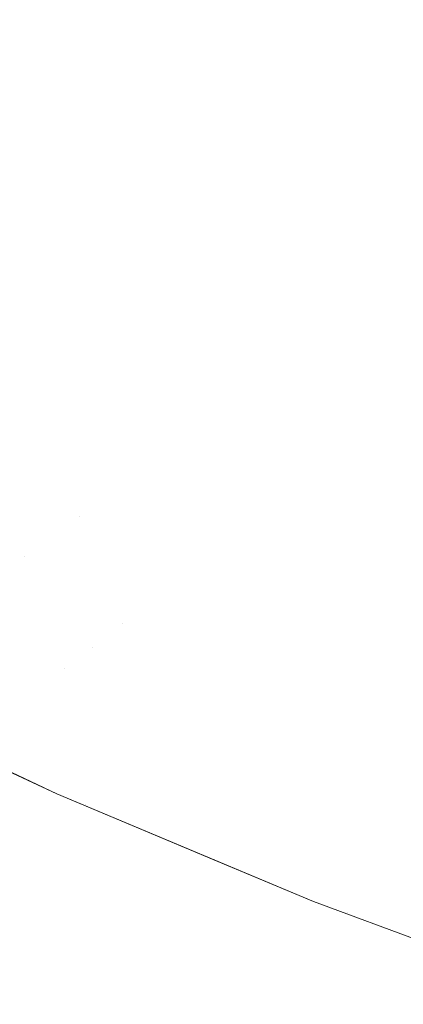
# Model space of a CAD drawing. Header units: centimetres. Extents: x -44.1 to 45.2, y 4.2 to 6.
# Tile 5 of 256: x -44.0202 to -44.0087, y 4.2137 to 4.2432. Entities that reach past the tile are written whole.
import ezdxf

# ---------------------------------------------------------------- set-up
doc = ezdxf.new("R2010")
doc.units = ezdxf.units.CM
doc.header["$LTSCALE"] = 2.54
doc.layers.add('Lucido design-1', color=7, linetype='Continuous')

# ---------------------------------------------------------------- blocks, each defined once
blk = doc.blocks.new('Gruppo-4-1')
at = {"color": 7, "linetype": 'Continuous', "lineweight": 9}
for points, invisible_edges in [([(-44.015671, 4.243995, -2276.262924), (-44.018122, 4.245537, -2276.262924), (-44.020148, 4.244419, -2276.26523), (-44.017647, 4.242846, -2276.26523)], 15), ([(-44.017647, 4.242846, -2276.979109), (-44.020148, 4.244419, -2276.979109), (-44.018122, 4.245537, -2276.981416), (-44.015671, 4.243995, -2276.981416)], 15), ([(-44.015671, 4.243995, -2276.262924), (-44.013125, 4.242476, -2276.262924), (-44.011144, 4.243691, -2276.260685), (-44.013637, 4.245178, -2276.260685)], 15), ([(-44.013637, 4.245178, -2276.983655), (-44.011144, 4.243691, -2276.983655), (-44.013125, 4.242476, -2276.981416), (-44.015671, 4.243995, -2276.981416)], 15), ([(-44.006581, 4.243508, -2276.258516), (-44.00911, 4.244938, -2276.258516), (-44.011144, 4.243691, -2276.260685), (-44.008557, 4.242229, -2276.260685)], 15), ([(-44.008557, 4.242229, -2276.983655), (-44.011144, 4.243691, -2276.983655), (-44.00911, 4.244938, -2276.985824), (-44.006581, 4.243508, -2276.985824)], 15), ([(-44.017647, 4.242846, -2276.26523), (-44.020148, 4.244419, -2276.26523), (-44.02211, 4.243337, -2276.267604), (-44.019561, 4.241734, -2276.267604)], 15), ([(-44.019561, 4.241734, -2276.976736), (-44.02211, 4.243337, -2276.976736), (-44.020148, 4.244419, -2276.979109), (-44.017647, 4.242846, -2276.979109)], 15), ([(-44.017647, 4.242846, -2276.26523), (-44.015049, 4.241296, -2276.26523), (-44.013125, 4.242476, -2276.262924), (-44.015671, 4.243995, -2276.262924)], 15), ([(-44.015671, 4.243995, -2276.981416), (-44.013125, 4.242476, -2276.981416), (-44.015049, 4.241296, -2276.979109), (-44.017647, 4.242846, -2276.979109)], 15), ([(-44.008557, 4.242229, -2276.260685), (-44.011144, 4.243691, -2276.260685), (-44.013125, 4.242476, -2276.262924), (-44.010482, 4.240982, -2276.262924)], 15), ([(-44.010482, 4.240982, -2276.981416), (-44.013125, 4.242476, -2276.981416), (-44.011144, 4.243691, -2276.983655), (-44.008557, 4.242229, -2276.983655)], 15), ([(-44.019561, 4.241734, -2276.267604), (-44.02211, 4.243337, -2276.267604), (-44.024003, 4.242293, -2276.270043), (-44.021407, 4.24066, -2276.270043)], 15), ([(-44.021407, 4.24066, -2276.974297), (-44.024003, 4.242293, -2276.974297), (-44.02211, 4.243337, -2276.976736), (-44.019561, 4.241734, -2276.976736)], 15), ([(-44.019561, 4.241734, -2276.267604), (-44.016912, 4.240154, -2276.267604), (-44.015049, 4.241296, -2276.26523), (-44.017647, 4.242846, -2276.26523)], 15), ([(-44.017647, 4.242846, -2276.979109), (-44.015049, 4.241296, -2276.979109), (-44.016912, 4.240154, -2276.976736), (-44.019561, 4.241734, -2276.976736)], 15), ([(-44.010482, 4.240982, -2276.262924), (-44.013125, 4.242476, -2276.262924), (-44.015049, 4.241296, -2276.26523), (-44.012352, 4.239772, -2276.26523)], 15), ([(-44.012352, 4.239772, -2276.979109), (-44.015049, 4.241296, -2276.979109), (-44.013125, 4.242476, -2276.981416), (-44.010482, 4.240982, -2276.981416)], 15), ([(-44.010482, 4.240982, -2276.262924), (-44.007744, 4.239516, -2276.262924), (-44.005876, 4.240793, -2276.260685), (-44.008557, 4.242229, -2276.260685)], 15), ([(-44.008557, 4.242229, -2276.983655), (-44.005876, 4.240793, -2276.983655), (-44.007744, 4.239516, -2276.981416), (-44.010482, 4.240982, -2276.981416)], 15), ([(-44.021407, 4.24066, -2276.270043), (-44.018709, 4.239051, -2276.270043), (-44.016912, 4.240154, -2276.267604), (-44.019561, 4.241734, -2276.267604)], 15), ([(-44.019561, 4.241734, -2276.976736), (-44.016912, 4.240154, -2276.976736), (-44.018709, 4.239051, -2276.974297), (-44.021407, 4.24066, -2276.974297)], 15), ([(-44.012352, 4.239772, -2276.26523), (-44.015049, 4.241296, -2276.26523), (-44.016912, 4.240154, -2276.267604), (-44.014163, 4.2386, -2276.267604)], 15), ([(-44.014163, 4.2386, -2276.976736), (-44.016912, 4.240154, -2276.976736), (-44.015049, 4.241296, -2276.979109), (-44.012352, 4.239772, -2276.979109)], 15), ([(-44.012352, 4.239772, -2276.26523), (-44.009558, 4.238276, -2276.26523), (-44.007744, 4.239516, -2276.262924), (-44.010482, 4.240982, -2276.262924)], 15), ([(-44.010482, 4.240982, -2276.981416), (-44.007744, 4.239516, -2276.981416), (-44.009558, 4.238276, -2276.979109), (-44.012352, 4.239772, -2276.979109)], 15), ([(-44.023182, 4.239628, -2276.272546), (-44.020438, 4.237991, -2276.272546), (-44.018709, 4.239051, -2276.270043), (-44.021407, 4.24066, -2276.270043)], 15), ([(-44.021407, 4.24066, -2276.974297), (-44.018709, 4.239051, -2276.974297), (-44.020438, 4.237991, -2276.971794), (-44.023182, 4.239628, -2276.971794)], 15), ([(-44.014163, 4.2386, -2276.267604), (-44.016912, 4.240154, -2276.267604), (-44.018709, 4.239051, -2276.270043), (-44.01591, 4.237468, -2276.270043)], 15), ([(-44.01591, 4.237468, -2276.974297), (-44.018709, 4.239051, -2276.974297), (-44.016912, 4.240154, -2276.976736), (-44.014163, 4.2386, -2276.976736)], 15), ([(-44.014163, 4.2386, -2276.267604), (-44.011314, 4.237074, -2276.267604), (-44.009558, 4.238276, -2276.26523), (-44.012352, 4.239772, -2276.26523)], 15), ([(-44.012352, 4.239772, -2276.979109), (-44.009558, 4.238276, -2276.979109), (-44.011314, 4.237074, -2276.976736), (-44.014163, 4.2386, -2276.976736)], 15), ([(-44.00491, 4.238081, -2276.262924), (-44.007744, 4.239516, -2276.262924), (-44.009558, 4.238276, -2276.26523), (-44.006666, 4.236811, -2276.26523)], 15), ([(-44.006666, 4.236811, -2276.979109), (-44.009558, 4.238276, -2276.979109), (-44.007744, 4.239516, -2276.981416), (-44.00491, 4.238081, -2276.981416)], 15), ([(-44.01591, 4.237468, -2276.270043), (-44.018709, 4.239051, -2276.270043), (-44.020438, 4.237991, -2276.272546), (-44.01759, 4.236381, -2276.272546)], 15), ([(-44.01759, 4.236381, -2276.971794), (-44.020438, 4.237991, -2276.971794), (-44.018709, 4.239051, -2276.974297), (-44.01591, 4.237468, -2276.974297)], 15), ([(-44.01591, 4.237468, -2276.270043), (-44.013009, 4.235915, -2276.270043), (-44.011314, 4.237074, -2276.267604), (-44.014163, 4.2386, -2276.267604)], 15), ([(-44.014163, 4.2386, -2276.976736), (-44.011314, 4.237074, -2276.976736), (-44.013009, 4.235915, -2276.974297), (-44.01591, 4.237468, -2276.974297)], 15), ([(-44.006666, 4.236811, -2276.26523), (-44.009558, 4.238276, -2276.26523), (-44.011314, 4.237074, -2276.267604), (-44.008367, 4.235581, -2276.267604)], 15), ([(-44.008367, 4.235581, -2276.976736), (-44.011314, 4.237074, -2276.976736), (-44.009558, 4.238276, -2276.979109), (-44.006666, 4.236811, -2276.979109)], 15), ([(-44.01759, 4.236381, -2276.272546), (-44.020438, 4.237991, -2276.272546), (-44.022093, 4.236975, -2276.275111), (-44.019199, 4.235339, -2276.275111)], 15), ([(-44.019199, 4.235339, -2276.969229), (-44.022093, 4.236975, -2276.969229), (-44.020438, 4.237991, -2276.971794), (-44.01759, 4.236381, -2276.971794)], 15), ([(-44.01759, 4.236381, -2276.272546), (-44.014639, 4.234801, -2276.272546), (-44.013009, 4.235915, -2276.270043), (-44.01591, 4.237468, -2276.270043)], 15), ([(-44.01591, 4.237468, -2276.974297), (-44.013009, 4.235915, -2276.974297), (-44.014639, 4.234801, -2276.971794), (-44.01759, 4.236381, -2276.971794)], 15), ([(-44.019199, 4.235339, -2276.275111), (-44.022093, 4.236975, -2276.275111), (-44.023671, 4.236008, -2276.277736), (-44.020732, 4.234346, -2276.277736)], 15), ([(-44.020732, 4.234346, -2276.966604), (-44.023671, 4.236008, -2276.966604), (-44.022093, 4.236975, -2276.969229), (-44.019199, 4.235339, -2276.969229)], 15), ([(-44.008367, 4.235581, -2276.267604), (-44.011314, 4.237074, -2276.267604), (-44.013009, 4.235915, -2276.270043), (-44.010007, 4.234395, -2276.270043)], 15), ([(-44.010007, 4.234395, -2276.974297), (-44.013009, 4.235915, -2276.974297), (-44.011314, 4.237074, -2276.976736), (-44.008367, 4.235581, -2276.976736)], 15), ([(-44.019199, 4.235339, -2276.275111), (-44.016199, 4.233733, -2276.275111), (-44.014639, 4.234801, -2276.272546), (-44.01759, 4.236381, -2276.272546)], 15), ([(-44.01759, 4.236381, -2276.971794), (-44.014639, 4.234801, -2276.971794), (-44.016199, 4.233733, -2276.969229), (-44.019199, 4.235339, -2276.969229)], 15), ([(-44.010007, 4.234395, -2276.270043), (-44.013009, 4.235915, -2276.270043), (-44.014639, 4.234801, -2276.272546), (-44.011585, 4.233254, -2276.272546)], 15), ([(-44.011585, 4.233254, -2276.971794), (-44.014639, 4.234801, -2276.971794), (-44.013009, 4.235915, -2276.974297), (-44.010007, 4.234395, -2276.974297)], 15), ([(-44.010007, 4.234395, -2276.270043), (-44.006906, 4.232909, -2276.270043), (-44.005321, 4.234123, -2276.267604), (-44.008367, 4.235581, -2276.267604)], 15), ([(-44.008367, 4.235581, -2276.976736), (-44.005321, 4.234123, -2276.976736), (-44.006906, 4.232909, -2276.974297), (-44.010007, 4.234395, -2276.974297)], 15), ([(-44.020732, 4.234346, -2276.277736), (-44.017687, 4.232716, -2276.277736), (-44.016199, 4.233733, -2276.275111), (-44.019199, 4.235339, -2276.275111)], 15), ([(-44.019199, 4.235339, -2276.969229), (-44.016199, 4.233733, -2276.969229), (-44.017687, 4.232716, -2276.966604), (-44.020732, 4.234346, -2276.966604)], 15), ([(-44.011585, 4.233254, -2276.272546), (-44.014639, 4.234801, -2276.272546), (-44.016199, 4.233733, -2276.275111), (-44.013096, 4.232161, -2276.275111)], 15), ([(-44.013096, 4.232161, -2276.969229), (-44.016199, 4.233733, -2276.969229), (-44.014639, 4.234801, -2276.971794), (-44.011585, 4.233254, -2276.971794)], 15), ([(-44.022187, 4.233404, -2276.280418), (-44.019098, 4.231751, -2276.280418), (-44.017687, 4.232716, -2276.277736), (-44.020732, 4.234346, -2276.277736)], 15), ([(-44.020732, 4.234346, -2276.966604), (-44.017687, 4.232716, -2276.966604), (-44.019098, 4.231751, -2276.963922), (-44.022187, 4.233404, -2276.963922)], 15), ([(-44.011585, 4.233254, -2276.272546), (-44.00843, 4.231743, -2276.272546), (-44.006906, 4.232909, -2276.270043), (-44.010007, 4.234395, -2276.270043)], 15), ([(-44.010007, 4.234395, -2276.974297), (-44.006906, 4.232909, -2276.974297), (-44.00843, 4.231743, -2276.971794), (-44.011585, 4.233254, -2276.971794)], 15), ([(-44.013096, 4.232161, -2276.275111), (-44.016199, 4.233733, -2276.275111), (-44.017687, 4.232716, -2276.277736), (-44.014536, 4.23112, -2276.277736)], 15), ([(-44.014536, 4.23112, -2276.966604), (-44.017687, 4.232716, -2276.966604), (-44.016199, 4.233733, -2276.969229), (-44.013096, 4.232161, -2276.969229)], 15), ([(-44.020429, 4.23084, -2276.283155), (-44.019098, 4.231751, -2276.280418), (-44.022187, 4.233404, -2276.280418), (-44.022884, 4.232953, -2276.28178)], 15), ([(-44.022884, 4.232953, -2276.96256), (-44.022187, 4.233404, -2276.963922), (-44.019098, 4.231751, -2276.963922), (-44.020429, 4.23084, -2276.961185)], 15), ([(-44.013096, 4.232161, -2276.275111), (-44.009889, 4.230626, -2276.275111), (-44.00843, 4.231743, -2276.272546), (-44.011585, 4.233254, -2276.272546)], 15), ([(-44.011585, 4.233254, -2276.971794), (-44.00843, 4.231743, -2276.971794), (-44.009889, 4.230626, -2276.969229), (-44.013096, 4.232161, -2276.969229)], 15), ([(-44.014536, 4.23112, -2276.277736), (-44.017687, 4.232716, -2276.277736), (-44.019098, 4.231751, -2276.280418), (-44.015902, 4.230132, -2276.280418)], 15), ([(-44.015902, 4.230132, -2276.963922), (-44.019098, 4.231751, -2276.963922), (-44.017687, 4.232716, -2276.966604), (-44.014536, 4.23112, -2276.966604)], 15), ([(-44.014536, 4.23112, -2276.277736), (-44.01128, 4.229561, -2276.277736), (-44.009889, 4.230626, -2276.275111), (-44.013096, 4.232161, -2276.275111)], 15), ([(-44.013096, 4.232161, -2276.969229), (-44.009889, 4.230626, -2276.969229), (-44.01128, 4.229561, -2276.966604), (-44.014536, 4.23112, -2276.966604)], 15), ([(-44.015902, 4.230132, -2276.280418), (-44.019098, 4.231751, -2276.280418), (-44.020429, 4.23084, -2276.283155), (-44.017191, 4.2292, -2276.283155)], 15), ([(-44.017191, 4.2292, -2276.961185), (-44.020429, 4.23084, -2276.961185), (-44.019098, 4.231751, -2276.963922), (-44.015902, 4.230132, -2276.963922)], 15), ([(-44.005173, 4.230271, -2276.272546), (-44.00843, 4.231743, -2276.272546), (-44.009889, 4.230626, -2276.275111), (-44.00658, 4.22913, -2276.275111)], 15), ([(-44.00658, 4.22913, -2276.969229), (-44.009889, 4.230626, -2276.969229), (-44.00843, 4.231743, -2276.971794), (-44.005173, 4.230271, -2276.971794)], 15), ([(-44.015902, 4.230132, -2276.280418), (-44.0126, 4.22855, -2276.280418), (-44.01128, 4.229561, -2276.277736), (-44.014536, 4.23112, -2276.277736)], 15), ([(-44.014536, 4.23112, -2276.966604), (-44.01128, 4.229561, -2276.966604), (-44.0126, 4.22855, -2276.963922), (-44.015902, 4.230132, -2276.963922)], 15), ([(-44.018399, 4.228326, -2276.285944), (-44.017191, 4.2292, -2276.283155), (-44.020429, 4.23084, -2276.283155), (-44.021064, 4.230406, -2276.284543)], 15), ([(-44.021064, 4.230406, -2276.959797), (-44.020429, 4.23084, -2276.961185), (-44.017191, 4.2292, -2276.961185), (-44.018399, 4.228326, -2276.958396)], 15), ([(-44.021064, 4.230406, -2276.284543), (-44.021677, 4.229987, -2276.285944), (-44.018399, 4.228326, -2276.285944)], 11), ([(-44.018399, 4.228326, -2276.958396), (-44.021677, 4.229987, -2276.958396), (-44.021064, 4.230406, -2276.959797)], 11), ([(-44.00658, 4.22913, -2276.275111), (-44.009889, 4.230626, -2276.275111), (-44.01128, 4.229561, -2276.277736), (-44.00792, 4.228042, -2276.277736)], 15), ([(-44.00792, 4.228042, -2276.966604), (-44.01128, 4.229561, -2276.966604), (-44.009889, 4.230626, -2276.969229), (-44.00658, 4.22913, -2276.969229)], 15), ([(-44.017191, 4.2292, -2276.283155), (-44.013844, 4.227597, -2276.283155), (-44.0126, 4.22855, -2276.280418), (-44.015902, 4.230132, -2276.280418)], 15), ([(-44.015902, 4.230132, -2276.963922), (-44.0126, 4.22855, -2276.963922), (-44.013844, 4.227597, -2276.961185), (-44.017191, 4.2292, -2276.961185)], 15), ([(-44.018399, 4.228326, -2276.285944), (-44.021677, 4.229987, -2276.285944), (-44.022838, 4.229193, -2276.288781), (-44.019522, 4.227514, -2276.288781)], 15), ([(-44.022269, 4.229583, -2276.956983), (-44.021677, 4.229987, -2276.958396), (-44.018399, 4.228326, -2276.958396), (-44.019522, 4.227514, -2276.955559)], 15), ([(-44.019522, 4.227514, -2276.955559), (-44.022838, 4.229193, -2276.955559), (-44.022269, 4.229583, -2276.956983)], 11), ([(-44.00792, 4.228042, -2276.277736), (-44.01128, 4.229561, -2276.277736), (-44.0126, 4.22855, -2276.280418), (-44.009192, 4.22701, -2276.280418)], 15), ([(-44.009192, 4.22701, -2276.963922), (-44.0126, 4.22855, -2276.963922), (-44.01128, 4.229561, -2276.966604), (-44.00792, 4.228042, -2276.966604)], 15), ([(-44.020052, 4.227131, -2276.290218), (-44.019522, 4.227514, -2276.288781), (-44.022838, 4.229193, -2276.288781), (-44.023385, 4.228819, -2276.290218)], 15), ([(-44.023385, 4.228819, -2276.954122), (-44.022838, 4.229193, -2276.955559), (-44.019522, 4.227514, -2276.955559), (-44.020052, 4.227131, -2276.954122)], 15), ([(-44.018399, 4.228326, -2276.285944), (-44.015011, 4.226704, -2276.285944), (-44.013844, 4.227597, -2276.283155), (-44.017191, 4.2292, -2276.283155)], 15), ([(-44.017191, 4.2292, -2276.961185), (-44.013844, 4.227597, -2276.961185), (-44.015011, 4.226704, -2276.958396), (-44.018399, 4.228326, -2276.958396)], 15), ([(-44.023385, 4.228819, -2276.290218), (-44.023909, 4.228461, -2276.291665), (-44.020559, 4.226764, -2276.291665), (-44.020052, 4.227131, -2276.290218)], 15), ([(-44.020052, 4.227131, -2276.954122), (-44.020559, 4.226764, -2276.952675), (-44.023909, 4.228461, -2276.952675), (-44.023385, 4.228819, -2276.954122)], 15), ([(-44.019522, 4.227514, -2276.288781), (-44.016096, 4.225873, -2276.288781), (-44.015011, 4.226704, -2276.285944), (-44.018399, 4.228326, -2276.285944)], 15), ([(-44.018399, 4.228326, -2276.958396), (-44.015011, 4.226704, -2276.958396), (-44.016096, 4.225873, -2276.955559), (-44.019522, 4.227514, -2276.955559)], 15), ([(-44.009192, 4.22701, -2276.280418), (-44.0126, 4.22855, -2276.280418), (-44.013844, 4.227597, -2276.283155), (-44.010391, 4.226037, -2276.283155)], 15), ([(-44.010391, 4.226037, -2276.961185), (-44.013844, 4.227597, -2276.961185), (-44.0126, 4.22855, -2276.963922), (-44.009192, 4.22701, -2276.963922)], 15), ([(-44.009192, 4.22701, -2276.280418), (-44.00568, 4.225514, -2276.280418), (-44.004458, 4.226567, -2276.277736), (-44.00792, 4.228042, -2276.277736)], 15), ([(-44.00792, 4.228042, -2276.966604), (-44.004458, 4.226567, -2276.966604), (-44.00568, 4.225514, -2276.963922), (-44.009192, 4.22701, -2276.963922)], 15), ([(-44.017098, 4.225106, -2276.291665), (-44.016096, 4.225873, -2276.288781), (-44.019522, 4.227514, -2276.288781), (-44.020052, 4.227131, -2276.290218)], 15), ([(-44.020052, 4.227131, -2276.954122), (-44.019522, 4.227514, -2276.955559), (-44.016096, 4.225873, -2276.955559), (-44.017098, 4.225106, -2276.952675)], 15), ([(-44.010391, 4.226037, -2276.283155), (-44.013844, 4.227597, -2276.283155), (-44.015011, 4.226704, -2276.285944), (-44.011515, 4.225124, -2276.285944)], 15), ([(-44.011515, 4.225124, -2276.958396), (-44.015011, 4.226704, -2276.958396), (-44.013844, 4.227597, -2276.961185), (-44.010391, 4.226037, -2276.961185)], 15), ([(-44.020052, 4.227131, -2276.290218), (-44.020559, 4.226764, -2276.291665), (-44.017098, 4.225106, -2276.291665)], 11), ([(-44.017098, 4.225106, -2276.952675), (-44.020559, 4.226764, -2276.952675), (-44.020052, 4.227131, -2276.954122)], 11), ([(-44.010391, 4.226037, -2276.283155), (-44.006833, 4.22452, -2276.283155), (-44.00568, 4.225514, -2276.280418), (-44.009192, 4.22701, -2276.280418)], 15), ([(-44.009192, 4.22701, -2276.963922), (-44.00568, 4.225514, -2276.963922), (-44.006833, 4.22452, -2276.961185), (-44.010391, 4.226037, -2276.961185)], 15), ([(-44.018013, 4.224406, -2276.29459), (-44.017098, 4.225106, -2276.291665), (-44.020559, 4.226764, -2276.291665), (-44.021044, 4.226413, -2276.293122)], 15), ([(-44.021044, 4.226413, -2276.951217), (-44.020559, 4.226764, -2276.952675), (-44.017098, 4.225106, -2276.952675), (-44.018013, 4.224406, -2276.94975)], 15), ([(-44.011515, 4.225124, -2276.285944), (-44.015011, 4.226704, -2276.285944), (-44.016096, 4.225873, -2276.288781), (-44.012561, 4.224275, -2276.288781)], 15), ([(-44.012561, 4.224275, -2276.955559), (-44.016096, 4.225873, -2276.955559), (-44.015011, 4.226704, -2276.958396), (-44.011515, 4.225124, -2276.958396)], 15), ([(-44.021044, 4.226413, -2276.293122), (-44.021506, 4.226079, -2276.29459), (-44.018013, 4.224406, -2276.29459)], 11), ([(-44.018013, 4.224406, -2276.94975), (-44.021506, 4.226079, -2276.94975), (-44.021044, 4.226413, -2276.951217)], 11), ([(-44.018838, 4.223774, -2276.297555), (-44.018013, 4.224406, -2276.29459), (-44.021506, 4.226079, -2276.29459), (-44.021945, 4.225761, -2276.296068)], 15), ([(-44.021945, 4.225761, -2276.948272), (-44.021506, 4.226079, -2276.94975), (-44.018013, 4.224406, -2276.94975), (-44.018838, 4.223774, -2276.946785)], 15), ([(-44.011515, 4.225124, -2276.285944), (-44.007913, 4.223589, -2276.285944), (-44.006833, 4.22452, -2276.283155), (-44.010391, 4.226037, -2276.283155)], 15), ([(-44.010391, 4.226037, -2276.961185), (-44.006833, 4.22452, -2276.961185), (-44.007913, 4.223589, -2276.958396), (-44.011515, 4.225124, -2276.958396)], 15), ([(-44.021945, 4.225761, -2276.296068), (-44.022361, 4.225461, -2276.297555), (-44.018838, 4.223774, -2276.297555)], 11), ([(-44.018838, 4.223774, -2276.946785), (-44.022361, 4.225461, -2276.946785), (-44.021945, 4.225761, -2276.948272)], 11), ([(-44.012561, 4.224275, -2276.288781), (-44.016096, 4.225873, -2276.288781), (-44.017098, 4.225106, -2276.291665), (-44.013526, 4.223492, -2276.291665)], 15), ([(-44.013526, 4.223492, -2276.952675), (-44.017098, 4.225106, -2276.952675), (-44.016096, 4.225873, -2276.955559), (-44.012561, 4.224275, -2276.955559)], 15), ([(-44.019573, 4.223212, -2276.300554), (-44.018838, 4.223774, -2276.297555), (-44.022361, 4.225461, -2276.297555), (-44.023121, 4.224911, -2276.300554)], 15), ([(-44.022753, 4.225177, -2276.94529), (-44.022361, 4.225461, -2276.946785), (-44.018838, 4.223774, -2276.946785), (-44.019573, 4.223212, -2276.943786)], 15), ([(-44.019573, 4.223212, -2276.943786), (-44.023121, 4.224911, -2276.943786), (-44.022753, 4.225177, -2276.94529)], 11), ([(-44.013526, 4.223492, -2276.291665), (-44.017098, 4.225106, -2276.291665), (-44.018013, 4.224406, -2276.29459), (-44.014408, 4.222777, -2276.29459)], 15), ([(-44.014408, 4.222777, -2276.94975), (-44.018013, 4.224406, -2276.94975), (-44.017098, 4.225106, -2276.952675), (-44.013526, 4.223492, -2276.952675)], 15), ([(-44.012561, 4.224275, -2276.288781), (-44.008918, 4.222723, -2276.288781), (-44.007913, 4.223589, -2276.285944), (-44.011515, 4.225124, -2276.285944)], 15), ([(-44.011515, 4.225124, -2276.958396), (-44.007913, 4.223589, -2276.958396), (-44.008918, 4.222723, -2276.955559), (-44.012561, 4.224275, -2276.955559)], 15), ([(-44.023121, 4.224911, -2276.300554), (-44.023784, 4.224432, -2276.303583), (-44.020213, 4.222722, -2276.303583), (-44.019573, 4.223212, -2276.300554)], 15), ([(-44.023465, 4.224663, -2276.942275), (-44.023121, 4.224911, -2276.943786), (-44.019573, 4.223212, -2276.943786), (-44.020213, 4.222722, -2276.940757)], 15), ([(-44.014408, 4.222777, -2276.29459), (-44.018013, 4.224406, -2276.29459), (-44.018838, 4.223774, -2276.297555), (-44.015203, 4.222131, -2276.297555)], 15), ([(-44.015203, 4.222131, -2276.946785), (-44.018838, 4.223774, -2276.946785), (-44.018013, 4.224406, -2276.94975), (-44.014408, 4.222777, -2276.94975)], 15), ([(-44.013526, 4.223492, -2276.291665), (-44.009846, 4.221924, -2276.291665), (-44.008918, 4.222723, -2276.288781), (-44.012561, 4.224275, -2276.288781)], 15), ([(-44.012561, 4.224275, -2276.955559), (-44.008918, 4.222723, -2276.955559), (-44.009846, 4.221924, -2276.952675), (-44.013526, 4.223492, -2276.952675)], 15), ([(-44.015203, 4.222131, -2276.297555), (-44.018838, 4.223774, -2276.297555), (-44.019573, 4.223212, -2276.300554), (-44.015911, 4.221557, -2276.300554)], 15), ([(-44.015911, 4.221557, -2276.943786), (-44.019573, 4.223212, -2276.943786), (-44.018838, 4.223774, -2276.946785), (-44.015203, 4.222131, -2276.946785)], 15), ([(-44.004206, 4.222103, -2276.285944), (-44.007913, 4.223589, -2276.285944), (-44.008918, 4.222723, -2276.288781), (-44.00517, 4.22122, -2276.288781)], 15), ([(-44.00517, 4.22122, -2276.955559), (-44.008918, 4.222723, -2276.955559), (-44.007913, 4.223589, -2276.958396), (-44.004206, 4.222103, -2276.958396)], 15), ([(-44.025638, 4.223098, -2276.92217), (-44.019075, 4.220013, -2276.92217), (-44.021991, 4.221384, -2276.32217), (-44.026141, 4.223334, -2276.32217)], 10), ([(-44.014408, 4.222777, -2276.29459), (-44.010693, 4.221194, -2276.29459), (-44.009846, 4.221924, -2276.291665), (-44.013526, 4.223492, -2276.291665)], 15), ([(-44.013526, 4.223492, -2276.952675), (-44.009846, 4.221924, -2276.952675), (-44.010693, 4.221194, -2276.94975), (-44.014408, 4.222777, -2276.94975)], 15), ([(-44.021958, 4.221386, -2276.925294), (-44.019075, 4.220013, -2276.92217), (-44.025638, 4.223098, -2276.92217)], 9), ([(-44.015911, 4.221557, -2276.300554), (-44.019573, 4.223212, -2276.300554), (-44.020213, 4.222722, -2276.303583), (-44.016528, 4.221056, -2276.303583)], 15), ([(-44.016528, 4.221056, -2276.940757), (-44.020213, 4.222722, -2276.940757), (-44.019573, 4.223212, -2276.943786), (-44.015911, 4.221557, -2276.943786)], 15), ([(-44.016528, 4.221056, -2276.303583), (-44.020213, 4.222722, -2276.303583), (-44.020758, 4.222304, -2276.30664), (-44.017053, 4.22063, -2276.30664)], 15), ([(-44.017053, 4.22063, -2276.9377), (-44.020758, 4.222304, -2276.9377), (-44.020213, 4.222722, -2276.940757), (-44.016528, 4.221056, -2276.940757)], 15), ([(-44.015203, 4.222131, -2276.297555), (-44.011458, 4.220535, -2276.297555), (-44.010693, 4.221194, -2276.29459), (-44.014408, 4.222777, -2276.29459)], 15), ([(-44.014408, 4.222777, -2276.94975), (-44.010693, 4.221194, -2276.94975), (-44.011458, 4.220535, -2276.946785), (-44.015203, 4.222131, -2276.946785)], 15), ([(-44.00517, 4.22122, -2276.288781), (-44.008918, 4.222723, -2276.288781), (-44.009846, 4.221924, -2276.291665), (-44.006058, 4.220406, -2276.291665)], 15), ([(-44.006058, 4.220406, -2276.952675), (-44.009846, 4.221924, -2276.952675), (-44.008918, 4.222723, -2276.955559), (-44.00517, 4.22122, -2276.955559)], 15), ([(-44.017053, 4.22063, -2276.30664), (-44.020758, 4.222304, -2276.30664), (-44.021206, 4.221961, -2276.309719), (-44.017485, 4.220279, -2276.309719)], 15), ([(-44.017485, 4.220279, -2276.934621), (-44.021206, 4.221961, -2276.934621), (-44.020758, 4.222304, -2276.9377), (-44.017053, 4.22063, -2276.9377)], 15), ([(-44.015911, 4.221557, -2276.300554), (-44.012137, 4.219949, -2276.300554), (-44.011458, 4.220535, -2276.297555), (-44.015203, 4.222131, -2276.297555)], 15), ([(-44.015203, 4.222131, -2276.946785), (-44.011458, 4.220535, -2276.946785), (-44.012137, 4.219949, -2276.943786), (-44.015911, 4.221557, -2276.943786)], 15), ([(-44.017485, 4.220279, -2276.309719), (-44.021206, 4.221961, -2276.309719), (-44.021556, 4.221693, -2276.312816), (-44.017822, 4.220005, -2276.312816)], 15), ([(-44.017822, 4.220005, -2276.931524), (-44.021556, 4.221693, -2276.931524), (-44.021206, 4.221961, -2276.934621), (-44.017485, 4.220279, -2276.934621)], 15), ([(-44.006058, 4.220406, -2276.291665), (-44.009846, 4.221924, -2276.291665), (-44.010693, 4.221194, -2276.29459), (-44.00687, 4.219661, -2276.29459)], 15), ([(-44.00687, 4.219661, -2276.94975), (-44.010693, 4.221194, -2276.94975), (-44.009846, 4.221924, -2276.952675), (-44.006058, 4.220406, -2276.952675)], 15), ([(-44.017822, 4.220005, -2276.312816), (-44.021556, 4.221693, -2276.312816), (-44.021807, 4.221501, -2276.315926), (-44.018064, 4.219809, -2276.315926)], 15), ([(-44.018064, 4.219809, -2276.928414), (-44.021807, 4.221501, -2276.928414), (-44.021556, 4.221693, -2276.931524), (-44.017822, 4.220005, -2276.931524)], 15), ([(-44.016528, 4.221056, -2276.303583), (-44.012731, 4.219438, -2276.303583), (-44.012137, 4.219949, -2276.300554), (-44.015911, 4.221557, -2276.300554)], 15), ([(-44.015911, 4.221557, -2276.943786), (-44.012137, 4.219949, -2276.943786), (-44.012731, 4.219438, -2276.940757), (-44.016528, 4.221056, -2276.940757)], 15), ([(-44.021958, 4.221386, -2276.319046), (-44.021991, 4.221384, -2276.32217), (-44.019075, 4.220013, -2276.32217)], 9), ([(-44.019075, 4.220013, -2276.92217), (-44.019075, 4.220013, -2276.32217), (-44.021991, 4.221384, -2276.32217)], 9), ([(-44.018064, 4.219809, -2276.315926), (-44.021807, 4.221501, -2276.315926), (-44.021958, 4.221386, -2276.319046), (-44.018209, 4.219691, -2276.319046)], 15), ([(-44.018209, 4.219691, -2276.925294), (-44.021958, 4.221386, -2276.925294), (-44.021807, 4.221501, -2276.928414), (-44.018064, 4.219809, -2276.928414)], 15), ([(-44.019075, 4.220013, -2276.32217), (-44.018209, 4.219691, -2276.319046), (-44.021958, 4.221386, -2276.319046)], 11), ([(-44.019075, 4.220013, -2276.92217), (-44.021958, 4.221386, -2276.925294), (-44.018209, 4.219691, -2276.925294)], 11), ([(-44.017053, 4.22063, -2276.30664), (-44.013235, 4.219003, -2276.30664), (-44.012731, 4.219438, -2276.303583), (-44.016528, 4.221056, -2276.303583)], 15), ([(-44.016528, 4.221056, -2276.940757), (-44.012731, 4.219438, -2276.940757), (-44.013235, 4.219003, -2276.9377), (-44.017053, 4.22063, -2276.9377)], 15), ([(-44.00687, 4.219661, -2276.29459), (-44.010693, 4.221194, -2276.29459), (-44.011458, 4.220535, -2276.297555), (-44.007603, 4.21899, -2276.297555)], 15), ([(-44.007603, 4.21899, -2276.946785), (-44.011458, 4.220535, -2276.946785), (-44.010693, 4.221194, -2276.94975), (-44.00687, 4.219661, -2276.94975)], 15), ([(-44.017485, 4.220279, -2276.309719), (-44.01365, 4.218645, -2276.309719), (-44.013235, 4.219003, -2276.30664), (-44.017053, 4.22063, -2276.30664)], 15), ([(-44.017053, 4.22063, -2276.9377), (-44.013235, 4.219003, -2276.9377), (-44.01365, 4.218645, -2276.934621), (-44.017485, 4.220279, -2276.934621)], 15), ([(-44.007603, 4.21899, -2276.297555), (-44.011458, 4.220535, -2276.297555), (-44.012137, 4.219949, -2276.300554), (-44.008255, 4.218393, -2276.300554)], 15), ([(-44.008255, 4.218393, -2276.943786), (-44.012137, 4.219949, -2276.943786), (-44.011458, 4.220535, -2276.946785), (-44.007603, 4.21899, -2276.946785)], 15), ([(-44.017822, 4.220005, -2276.312816), (-44.013975, 4.218366, -2276.312816), (-44.01365, 4.218645, -2276.309719), (-44.017485, 4.220279, -2276.309719)], 15), ([(-44.017485, 4.220279, -2276.934621), (-44.01365, 4.218645, -2276.934621), (-44.013975, 4.218366, -2276.931524), (-44.017822, 4.220005, -2276.931524)], 15), ([(-44.018209, 4.219691, -2276.319046), (-44.019075, 4.220013, -2276.32217), (-44.014377, 4.218044, -2276.32217)], 9), ([(-44.014377, 4.218044, -2276.32217), (-44.019075, 4.220013, -2276.32217), (-44.019075, 4.220013, -2276.92217), (-44.01139, 4.216793, -2276.92217)], 10), ([(-44.019075, 4.220013, -2276.92217), (-44.018209, 4.219691, -2276.925294), (-44.014346, 4.218046, -2276.925294)], 11), ([(-44.014346, 4.218046, -2276.925294), (-44.01139, 4.216793, -2276.92217), (-44.019075, 4.220013, -2276.92217)], 9), ([(-44.018209, 4.219691, -2276.319046), (-44.014346, 4.218046, -2276.319046), (-44.014207, 4.218166, -2276.315926), (-44.018064, 4.219809, -2276.315926)], 15), ([(-44.018064, 4.219809, -2276.928414), (-44.014207, 4.218166, -2276.928414), (-44.014346, 4.218046, -2276.925294), (-44.018209, 4.219691, -2276.925294)], 15), ([(-44.018064, 4.219809, -2276.315926), (-44.014207, 4.218166, -2276.315926), (-44.013975, 4.218366, -2276.312816), (-44.017822, 4.220005, -2276.312816)], 15), ([(-44.017822, 4.220005, -2276.931524), (-44.013975, 4.218366, -2276.931524), (-44.014207, 4.218166, -2276.928414), (-44.018064, 4.219809, -2276.928414)], 15), ([(-44.008255, 4.218393, -2276.300554), (-44.012137, 4.219949, -2276.300554), (-44.012731, 4.219438, -2276.303583), (-44.008823, 4.217871, -2276.303583)], 15), ([(-44.008823, 4.217871, -2276.940757), (-44.012731, 4.219438, -2276.940757), (-44.012137, 4.219949, -2276.943786), (-44.008255, 4.218393, -2276.943786)], 15), ([(-44.014377, 4.218044, -2276.32217), (-44.014346, 4.218046, -2276.319046), (-44.018209, 4.219691, -2276.319046)], 11), ([(-44.008823, 4.217871, -2276.303583), (-44.012731, 4.219438, -2276.303583), (-44.013235, 4.219003, -2276.30664), (-44.009307, 4.217428, -2276.30664)], 15), ([(-44.009307, 4.217428, -2276.9377), (-44.013235, 4.219003, -2276.9377), (-44.012731, 4.219438, -2276.940757), (-44.008823, 4.217871, -2276.940757)], 15), ([(-44.009307, 4.217428, -2276.30664), (-44.013235, 4.219003, -2276.30664), (-44.01365, 4.218645, -2276.309719), (-44.009705, 4.217063, -2276.309719)], 15), ([(-44.009705, 4.217063, -2276.934621), (-44.01365, 4.218645, -2276.934621), (-44.013235, 4.219003, -2276.9377), (-44.009307, 4.217428, -2276.9377)], 15), ([(-44.009705, 4.217063, -2276.309719), (-44.01365, 4.218645, -2276.309719), (-44.013975, 4.218366, -2276.312816), (-44.010015, 4.216779, -2276.312816)], 15), ([(-44.010015, 4.216779, -2276.931524), (-44.013975, 4.218366, -2276.931524), (-44.01365, 4.218645, -2276.934621), (-44.009705, 4.217063, -2276.934621)], 15), ([(-44.010015, 4.216779, -2276.312816), (-44.013975, 4.218366, -2276.312816), (-44.014207, 4.218166, -2276.315926), (-44.010238, 4.216575, -2276.315926)], 15), ([(-44.010238, 4.216575, -2276.928414), (-44.014207, 4.218166, -2276.928414), (-44.013975, 4.218366, -2276.931524), (-44.010015, 4.216779, -2276.931524)], 15), ([(-44.008823, 4.217871, -2276.303583), (-44.004808, 4.21636, -2276.303583), (-44.004265, 4.21689, -2276.300554), (-44.008255, 4.218393, -2276.300554)], 15), ([(-44.008255, 4.218393, -2276.943786), (-44.004265, 4.21689, -2276.943786), (-44.004808, 4.21636, -2276.940757), (-44.008823, 4.217871, -2276.940757)], 15), ([(-44.014346, 4.218046, -2276.319046), (-44.014377, 4.218044, -2276.32217), (-44.01139, 4.216793, -2276.32217)], 9), ([(-44.01139, 4.216793, -2276.92217), (-44.01139, 4.216793, -2276.32217), (-44.014377, 4.218044, -2276.32217)], 9), ([(-44.010238, 4.216575, -2276.315926), (-44.014207, 4.218166, -2276.315926), (-44.014346, 4.218046, -2276.319046), (-44.010371, 4.216452, -2276.319046)], 15), ([(-44.010371, 4.216452, -2276.925294), (-44.014346, 4.218046, -2276.925294), (-44.014207, 4.218166, -2276.928414), (-44.010238, 4.216575, -2276.928414)], 15), ([(-44.01139, 4.216793, -2276.32217), (-44.010371, 4.216452, -2276.319046), (-44.014346, 4.218046, -2276.319046)], 11), ([(-44.01139, 4.216793, -2276.92217), (-44.014346, 4.218046, -2276.925294), (-44.010371, 4.216452, -2276.925294)], 11), ([(-44.009307, 4.217428, -2276.30664), (-44.00527, 4.215908, -2276.30664), (-44.004808, 4.21636, -2276.303583), (-44.008823, 4.217871, -2276.303583)], 15), ([(-44.008823, 4.217871, -2276.940757), (-44.004808, 4.21636, -2276.940757), (-44.00527, 4.215908, -2276.9377), (-44.009307, 4.217428, -2276.9377)], 15), ([(-44.009705, 4.217063, -2276.309719), (-44.00565, 4.215537, -2276.309719), (-44.00527, 4.215908, -2276.30664), (-44.009307, 4.217428, -2276.30664)], 15), ([(-44.009307, 4.217428, -2276.9377), (-44.00527, 4.215908, -2276.9377), (-44.00565, 4.215537, -2276.934621), (-44.009705, 4.217063, -2276.934621)], 15), ([(-44.010371, 4.216452, -2276.319046), (-44.01139, 4.216793, -2276.32217), (-44.006314, 4.214914, -2276.32217)], 9), ([(-44.006314, 4.214914, -2276.32217), (-44.01139, 4.216793, -2276.32217), (-44.01139, 4.216793, -2276.92217), (-44.003077, 4.213717, -2276.92217)], 10), ([(-44.01139, 4.216793, -2276.92217), (-44.010371, 4.216452, -2276.925294), (-44.006287, 4.214914, -2276.925294)], 11), ([(-44.006287, 4.214914, -2276.925294), (-44.003077, 4.213717, -2276.92217), (-44.01139, 4.216793, -2276.92217)], 9), ([(-44.010015, 4.216779, -2276.312816), (-44.005946, 4.215247, -2276.312816), (-44.00565, 4.215537, -2276.309719), (-44.009705, 4.217063, -2276.309719)], 15), ([(-44.009705, 4.217063, -2276.934621), (-44.00565, 4.215537, -2276.934621), (-44.005946, 4.215247, -2276.931524), (-44.010015, 4.216779, -2276.931524)], 15), ([(-44.010371, 4.216452, -2276.319046), (-44.006287, 4.214914, -2276.319046), (-44.006159, 4.215039, -2276.315926), (-44.010238, 4.216575, -2276.315926)], 15), ([(-44.010238, 4.216575, -2276.928414), (-44.006159, 4.215039, -2276.928414), (-44.006287, 4.214914, -2276.925294), (-44.010371, 4.216452, -2276.925294)], 15), ([(-44.010238, 4.216575, -2276.315926), (-44.006159, 4.215039, -2276.315926), (-44.005946, 4.215247, -2276.312816), (-44.010015, 4.216779, -2276.312816)], 15), ([(-44.010015, 4.216779, -2276.931524), (-44.005946, 4.215247, -2276.931524), (-44.006159, 4.215039, -2276.928414), (-44.010238, 4.216575, -2276.928414)], 15), ([(-44.006314, 4.214914, -2276.32217), (-44.006287, 4.214914, -2276.319046), (-44.010371, 4.216452, -2276.319046)], 11)]:
    blk.add_3dface(points, dxfattribs=dict(at, invisible_edges=invisible_edges))
blk = doc.blocks.new('Gruppo-5-1')
at = {"color": 7}
blk.add_blockref('Gruppo-4-1', (0, 0), dxfattribs=at)

msp = doc.modelspace()

# ---------------------------------------------------------------- block references
at = {"layer": 'Lucido design-1', "color": 7}
msp.add_blockref('Gruppo-5-1', (0, 0), dxfattribs=at)

doc.saveas('drawing.dxf')
